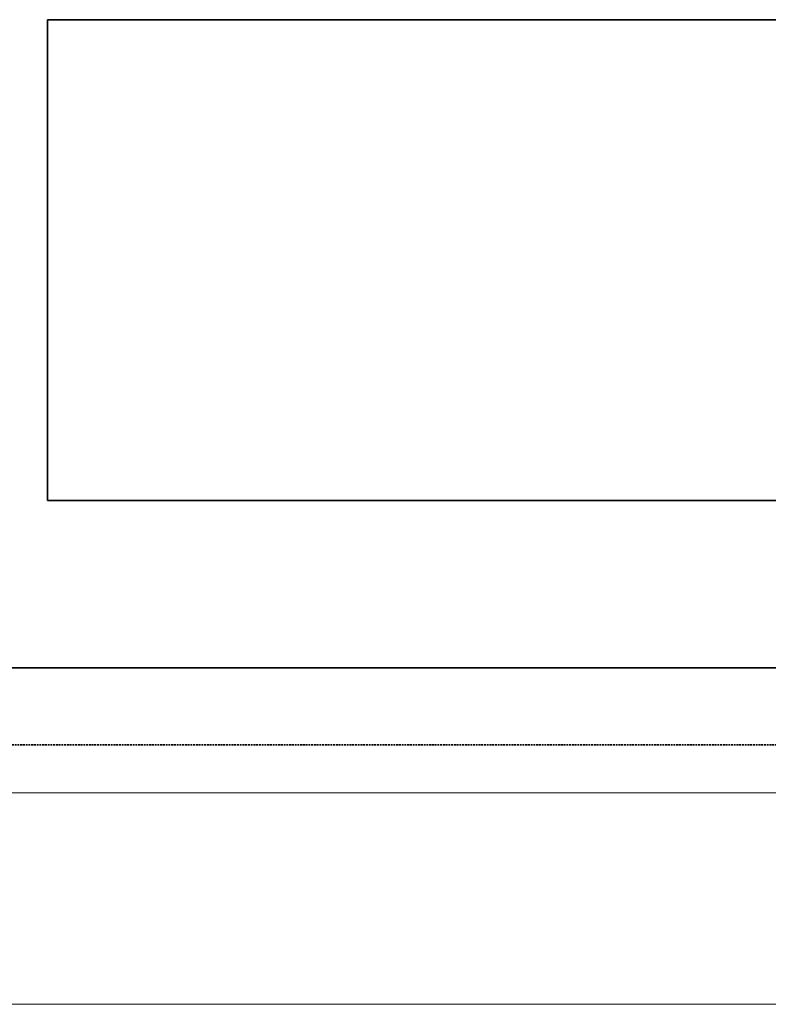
# Model space of a CAD drawing. Header units: millimetres. Extents: x 17747 to 112039, y -74980 to 446921.
# Tile 186 of 256: x 71304 to 72083, y -74980 to -73956. Entities that reach past the tile are written whole.
import ezdxf

# ---------------------------------------------------------------- set-up
doc = ezdxf.new("R2010")
doc.units = ezdxf.units.MM
doc.linetypes.add('phl_thick', pattern=[0])
doc.linetypes.add('VERDECKT', pattern=[9.525, 6.35, -3.175])
for name, color, linetype, lineweight in [('UT_SCHÉMA_PŘÍVOD', 10, 'Continuous', 35), ('UT_SCHÉMA_ZPÁTEČKA', 172, 'VERDECKT', 35), ('UT_ZAŘÍZENÍ - OT', 3, 'Continuous', 35), ('VZT_50 POPIS - OBECNE', 7, 'Continuous', 5)]:
    doc.layers.add(name, color=color, linetype=linetype, lineweight=lineweight)

msp = doc.modelspace()

# ---------------------------------------------------------------- linework, layer by layer
at = {"layer": 'UT_SCHÉMA_PŘÍVOD'}
msp.add_line((69732.8, -74630.3), (76332.8, -74630.3), dxfattribs=at)
at = {"layer": 'UT_SCHÉMA_ZPÁTEČKA', "ltscale": 0.3}
msp.add_line((69652.8, -74710.3), (76382.8, -74710.6), dxfattribs=at)
at = {"layer": 'UT_ZAŘÍZENÍ - OT', "linetype": 'Continuous'}
for p, q in [((72432.8, -73956.1), (71332.8, -73956.1)), ((71332.8, -73956.1), (71332.8, -74456.1)), ((71332.8, -74456.1), (72432.8, -74456.1))]:
    msp.add_line(p, q, dxfattribs=at)
at = {"layer": 'VZT_50 POPIS - OBECNE', "linetype": 'phl_thick'}
for p, q in [((57168, -74760.3), (76932.8, -74760.3)), ((57168, -74980.3), (76932.8, -74980.3))]:
    msp.add_line(p, q, dxfattribs=at)

doc.saveas('drawing.dxf')
